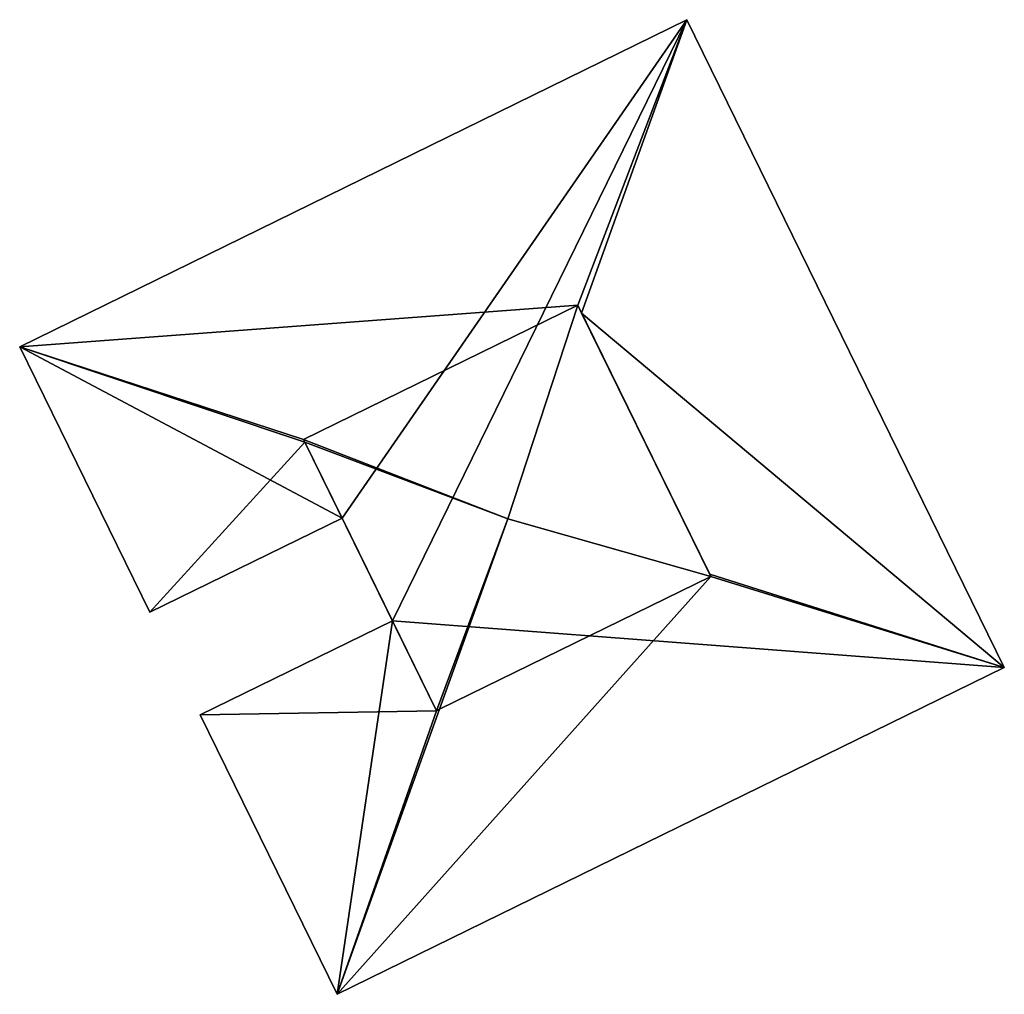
# Model space of a CAD drawing. Header units: inches. Extents: x 2523744 to 2528136, y 1148995 to 1152010.
# Tile 93 of 256: x 2525383 to 2525404, y 1150819 to 1150840. Entities that reach past the tile are written whole.
import ezdxf

# ---------------------------------------------------------------- set-up
doc = ezdxf.new("R2010")
doc.units = ezdxf.units.IN
doc.header["$MEASUREMENT"] = 0
doc.layers.add('Gebaeude Einzelhaus', color=10, linetype='Continuous')

msp = doc.modelspace()

# ---------------------------------------------------------------- meshes
at = {"layer": 'Gebaeude Einzelhaus'}
mesh = msp.add_polyface(dxfattribs=at)
corners = [(2525388.749, 1150830.664, 426.932), (2525382.603, 1150832.676, 425.791), (2525388.777, 1150830.606, 426.948), (2525394.685, 1150833.574, 426.932), (2525397.043, 1150839.756, 425.791), (2525394.768, 1150833.405, 426.98), (2525397.541, 1150827.75, 426.98), (2525403.918, 1150825.733, 425.791), (2525391.626, 1150824.793, 426.948), (2525389.476, 1150818.654, 425.791), (2525391.691, 1150824.825, 426.966), (2525386.51, 1150824.704, 425.791), (2525390.67, 1150826.743, 426.949), (2525385.421, 1150826.925, 425.791), (2525389.584, 1150828.96, 426.949), (2525397.564, 1150827.703, 426.966), (2525388.749, 1150830.664, 428.853), (2525388.777, 1150830.606, 428.853), (2525393.171, 1150828.951, 429.884), (2525394.685, 1150833.574, 428.853), (2525391.626, 1150824.793, 428.853), (2525391.692, 1150824.825, 428.853), (2525397.564, 1150827.703, 428.852), (2525382.603, 1150832.676, 419.48), (2525397.043, 1150839.756, 419.48), (2525385.421, 1150826.925, 419.48), (2525389.584, 1150828.96, 419.48), (2525390.67, 1150826.743, 419.48), (2525386.51, 1150824.704, 419.48), (2525389.476, 1150818.654, 419.48), (2525403.918, 1150825.733, 419.48)]
mesh.append_faces([[corners[k] for k in face] for face in [(22, 19, 18), (21, 22, 18), (20, 21, 18), (17, 20, 18), (19, 16, 18), (16, 17, 18), (6, 15, 7), (7, 15, 9), (9, 15, 10), (1, 13, 2), (2, 13, 14), (11, 8, 12), (11, 9, 8), (8, 9, 10), (5, 7, 4), (5, 6, 7), (4, 3, 5), (4, 1, 3), (3, 1, 0), (0, 1, 2)]], dxfattribs={"color": 13})
mesh.append_faces([[corners[k] for k in face] for face in [(24, 26, 23), (23, 26, 25), (28, 27, 29), (29, 27, 30), (30, 27, 24), (24, 27, 26), (4, 7, 24), (24, 7, 30), (7, 9, 30), (30, 9, 29), (9, 11, 29), (29, 11, 28), (11, 27, 28), (11, 12, 27), (12, 14, 27), (27, 14, 26), (14, 13, 26), (26, 13, 25), (13, 1, 25), (25, 1, 23), (1, 4, 23), (23, 4, 24), (3, 0, 19), (19, 0, 16), (5, 22, 6), (6, 22, 15), (5, 19, 22), (5, 3, 19), (10, 15, 21), (21, 15, 22), (21, 20, 10), (10, 20, 8), (12, 17, 14), (14, 17, 2), (12, 20, 17), (12, 8, 20), (17, 16, 2), (2, 16, 0)]], dxfattribs={"color": 41})

doc.saveas('drawing.dxf')
